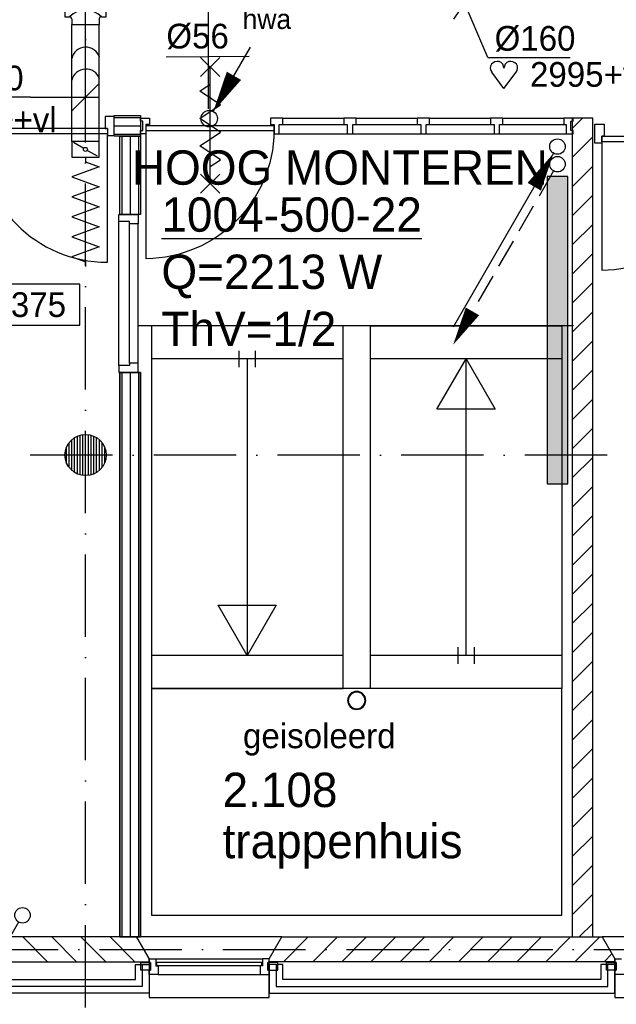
# Model space of a CAD drawing. Extents: x -1448 to 118900, y -195097 to 442500.
# Tile 62 of 103: x 73186 to 77529, y 372172 to 379343. Entities that reach past the tile are written whole.
import ezdxf
from ezdxf.enums import TextEntityAlignment as Align

# ---------------------------------------------------------------- set-up
doc = ezdxf.new("R2010")
doc.units = 0
doc.header["$LTSCALE"] = 100
for name, pattern in [('2322122', [47, 40, -7]), ('CENTER2', [11.25, 7.5, -1.25, 1.25, -1.25]), ('CENTER4', [5, 3.125, -0.625, 0.625, -0.625]), ('DASHDOT', [9, 6, -1.5, 0, -1.5]), ('LURETOUR', [6, 4, -2])]:
    doc.linetypes.add(name, pattern=pattern)
doc.layers.get('0').update_dxf_attribs({"linetype": 'CONTINUOUS'})
for name, color, linetype in [('AL$1----_ALGEMEEN', 7, 'CONTINUOUS'), ('AL$7----_STRAMIEN', 1, 'DASHDOT'), ('AL21----_BUITENWAND', 4, 'CONTINUOUS'), ('AL22----_BINNENWAND', 7, 'CONTINUOUS'), ('AL24----_TRAPPEN', 7, 'CONTINUOUS'), ('AL28----_KONSTRUKTIE', 3, 'CONTINUOUS'), ('AL31----_BUITENKOZ', 7, 'CONTINUOUS'), ('AL32----_BINNENKOZ', 7, 'CONTINUOUS'), ('AL32----_DRAAIRICHTING', 1, 'CONTINUOUS'), ('ALL-----_REFLIJNEN', 8, 'CONTINUOUS'), ('ALXA3---_VOLZWART', 14, 'CONTINUOUS'), ('ALXAA---_GEWBETON', 12, 'CONTINUOUS'), ('ALXAB---_PREFABBETON', 1, 'CONTINUOUS'), ('BOUW', 8, 'CONTINUOUS'), ('WI561---', 1, 'CONTINUOUS'), ('WL521---', 4, 'CONTINUOUS'), ('WL532---', 4, 'CONTINUOUS'), ('WL561---', 4, 'CONTINUOUS'), ('WL561---_AANVOER', 4, 'CONTINUOUS'), ('WL561---_RETOUR', 4, 'CONTINUOUS'), ('WL570---', 3, 'CONTINUOUS'), ('WL570---_HARTLIJN', 1, 'CONTINUOUS'), ('WL570---_RETOUR', 3, 'CONTINUOUS'), ('WM570---', 1, 'CONTINUOUS')]:
    doc.layers.add(name, color=color, linetype=linetype)
doc.styles.add('BURO-018', font='BUROFONT.shx', dxfattribs={"height": 180})
doc.styles.add('BURO-025', font='BUROFONT.shx', dxfattribs={"height": 250})

# ---------------------------------------------------------------- blocks, each defined once
blk = doc.blocks.new('LDV2108')
at = {"color": 0, "linetype": 'CONTINUOUS'}
for p, q in [((-0.25, -0.433), (-1.187, -2.057)), ((-1.562, -2.706), (-2.5, -4.33)), ((-2.875, -4.98), (-3.812, -6.603)), ((-4.187, -7.253), (-5.125, -8.877)), ((-5.5, -9.526), (-6.437, -11.15))]:
    blk.add_line(p, q, dxfattribs=at)
blk.add_lwpolyline([(-6.75, -11.691, 0, 1, 0), (-5.5, -9.526, 1, 1, 0)], format="xyseb", dxfattribs=at)
blk.add_circle((0, 0), 0.5, dxfattribs=at)
blk = doc.blocks.new('2322401')
at = {"color": 0, "linetype": 'CONTINUOUS'}
for p, q in [((-0.5, 0.5, 1), (-0.5, 0.5)), ((-0.5, 0.5, 1), (-0.5, -0.5, 1)), ((0.5, 0.5, 1), (-0.5, 0.5, 1)), ((0.5, 0.5), (-0.5, 0.5)), ((-0.5, 0.5), (-0.5, -0.5)), ((0.5, 0.5, 1), (0.5, 0.5)), ((0.5, -0.5, 1), (0.5, 0.5, 1)), ((0.5, -0.5), (0.5, 0.5)), ((-0.5, -0.5, 1), (-0.5, -0.5)), ((-0.5, -0.5, 1), (0.5, -0.5, 1)), ((-0.5, -0.5), (0.5, -0.5)), ((0.5, -0.5, 1), (0.5, -0.5))]:
    blk.add_line(p, q, dxfattribs=at)
blk = doc.blocks.new('LDV4107')
at = {"color": 0, "linetype": 'CONTINUOUS'}
blk.add_line((-0.25, -0.433), (-6.75, -11.691), dxfattribs=at)
blk.add_lwpolyline([(-0.25, -0.433, 0, 1, 0), (-1.5, -2.598, 1, 1, 0)], format="xyseb", dxfattribs=at)
blk.add_circle((0, 0), 0.5, dxfattribs=at)
blk = doc.blocks.new('CVHATCH1')
at = {"color": 0, "linetype": 'CONTINUOUS'}
blk.add_solid([(-0.5, -0.5), (0.5, -0.5), (-0.5, 0.5), (0.5, 0.5)], dxfattribs=at)
blk = doc.blocks.new('LU-ORND')
at = {"color": 0, "linetype": 'CONTINUOUS'}
for p, q in [((-3, 1.5), (-3, -1.5)), ((3, 1.5), (-3, 1.5)), ((3, -1.5), (3, 1.5)), ((-3, -1.5), (3, -1.5))]:
    blk.add_line(p, q, dxfattribs=at)
blk = doc.blocks.new('HART')
at = {"color": 1}
for q in [(-39.7, 52.4), (39.7, 52.4)]:
    blk.add_line((0, 0), q, dxfattribs=at)
for centre, start, end in [((-22.1, 65.7), 0, 217.1867), ((22.1, 65.7), 322.8133, 180)]:
    blk.add_arc(centre, 22.1, start, end, dxfattribs=at)
blk = doc.blocks.new('LDV3')
at = {"color": 0, "linetype": 'CONTINUOUS'}
for p, q in [((4.5, 7.794), (6.75, 11.691)), ((0.25, 0.433), (2.5, 4.33))]:
    blk.add_line(p, q, dxfattribs=at)
blk.add_lwpolyline([(0.25, 0.433, 0, 1, 0), (1.5, 2.598, 1, 1, 0)], format="xyseb", dxfattribs=at)
blk.add_circle((0, 0), 0.5, dxfattribs=at)
at = {"color": 0, "linetype": 'CONTINUOUS', "style": 'BURO-018'}
blk.add_attdef('LD_TEXT1', text='', height=1.8, dxfattribs=at).set_placement((3.5, 6.062), align=Align.MIDDLE)
blk = doc.blocks.new('CVRINFO2')
at = {"color": 0, "linetype": 'CONTINUOUS', "style": 'BURO-025'}
for tag, p in [('CV_TEXT125', (0, 0)), ('CV_TEXT225', (0, -4.167)), ('CV_TEXT325', (0, -8.333)), ('CV_TEXT425', (0, -12.5))]:
    blk.add_attdef(tag, p, '', height=2.5, dxfattribs=at)
blk = doc.blocks.new('LU-1D-F-C831A')
at = {"color": 0, "linetype": 'CONTINUOUS'}
for p, q in [((-364, 0), (-327.6, 100)), ((-327.6, 100), (-291.2, 0)), ((-218.4, 0), (-182, 100)), ((-182, 100), (-145.6, 0)), ((-72.8, 0), (-36.4, 100)), ((-36.4, 100), (0, 0)), ((72.8, 0), (109.2, 100)), ((109.2, 100), (145.6, 0)), ((218.4, 0), (254.8, 100)), ((254.8, 100), (291.2, 0)), ((-397.3, 0), (-364, 0)), ((-291.2, 0), (-254.8, -100)), ((-254.8, -100), (-218.4, 0)), ((-145.6, 0), (-109.2, -100)), ((-109.2, -100), (-72.8, 0)), ((0, 0), (36.4, -100)), ((36.4, -100), (72.8, 0)), ((145.6, 0), (182, -100)), ((182, -100), (218.4, 0)), ((291.2, 0), (327.6, -100)), ((327.6, -100), (364, 0)), ((364, 0), (397.3, 0))]:
    blk.add_line(p, q, dxfattribs=at)
blk = doc.blocks.new('LU-1D-KL1-C873')
at = {"color": 0, "linetype": 'CONTINUOUS'}
for p, q in [((-57.5, 100), (-57.5, -100)), ((57.5, 100), (-57.5, 100)), ((50.3, 87.5), (7.2, 12.5)), ((57.5, -100), (57.5, 100)), ((-7.2, -12.5), (-50.3, -87.5)), ((-57.5, -100), (57.5, -100))]:
    blk.add_line(p, q, dxfattribs=at)
blk.add_circle((0, 0), 14.4, dxfattribs=at)
blk = doc.blocks.new('LU-1D-K-C8')
at = {"color": 0, "linetype": 'CONTINUOUS'}
for p, q in [((-0.5, 100), (0.5, 100)), ((-0.5, -100), (0.5, -100))]:
    blk.add_line(p, q, dxfattribs=at)
at = {"layer": 'WL570---_HARTLIJN', "linetype": 'CENTER2'}
blk.add_line((-0.5, 0), (0.5, 0), dxfattribs=at)
blk = doc.blocks.new('*U184', base_point=(73274.6, 378778.7))
at = {"color": 0, "linetype": 'CONTINUOUS'}
for p, q in [((73274.9, 378679), (73474.3, 378878.4)), ((72974.6, 378778.7), (72334.6, 378778.7)), ((72974.6, 378778.7), (73474.6, 378778.7))]:
    blk.add_line(p, q, dxfattribs=at)
at = {"layer": 'WM570---', "linetype": 'CONTINUOUS', "style": 'BURO-018'}
blk.add_text('%%c200', height=180, dxfattribs=at).set_placement((72924.6, 378828.7), align=Align.RIGHT)
blk = doc.blocks.new('LU-1D-T-5A-C8C85A12C9D')
at = {"color": 0, "linetype": 'CONTINUOUS'}
for p, q in [((-100, 116), (-100, 157.3)), ((100, 157.3), (-100, 157.3)), ((100, 116), (100, 157.3)), ((-116, 100), (-150.3, 100)), ((-150.3, 100), (-150.3, -100)), ((150.3, 100), (116, 100)), ((150.3, -100), (150.3, 100)), ((-150.3, -100), (150.3, -100))]:
    blk.add_line(p, q, dxfattribs=at)
at = {"color": 0, "linetype": 'CONTINUOUS', "flags": 128}
for points in [[(-116, 100, 0.02182), (-114.2, 100.1, 0.037214), (-113.2, 100.2, 0.006436), (-111.1, 100.8, 0.02182), (-110.5, 101, 0.02182), (-109.2, 101.5, 0.02182), (-108, 102.1, 0.02182), (-106.8, 102.9, 0.02182), (-105.7, 103.7, 0.02182), (-104.7, 104.7, 0.02182), (-103.7, 105.7, 0.02182), (-102.9, 106.8, 0.02182), (-102.1, 108, 0.02182), (-101.5, 109.2, 0.02182), (-101, 110.5, 0.02182), (-100.8, 111.1, 0.006436), (-100.2, 113.2, 0.037214), (-100.1, 114.2, 0.02182), (-100, 116)], [(100, 116, 0.02182), (100.1, 114.2, 0.037214), (100.2, 113.2, 0.006436), (100.8, 111.1, 0.02182), (101, 110.5, 0.02182), (101.5, 109.2, 0.02182), (102.1, 108, 0.02182), (102.9, 106.8, 0.02182), (103.7, 105.7, 0.02182), (104.7, 104.7, 0.02182), (105.7, 103.7, 0.02182), (106.8, 102.9, 0.02182), (108, 102.1, 0.02182), (109.2, 101.5, 0.02182), (110.5, 101, 0.02182), (111.1, 100.8, 0.006436), (113.2, 100.2, 0.037214), (114.2, 100.1, 0.02182), (116, 100)]]:
    blk.add_lwpolyline(points, format="xyb", dxfattribs=at)
at = {"color": 0, "linetype": 'CONTINUOUS'}
blk.add_arc((0, 216), 164, 225, 315, dxfattribs=at)
at = {"layer": 'WL570---_HARTLIJN', "linetype": 'CENTER4'}
for p, q in [((0, 157.3), (0, 0)), ((-150.3, 0), (150.3, 0))]:
    blk.add_line(p, q, dxfattribs=at)
blk = doc.blocks.new('*U186', base_point=(76458.4, 379384.3))
at = {"color": 0, "linetype": 'CONTINUOUS'}
for p, q in [((76346.6, 379346.8), (76502.3, 379581.9)), ((76592.9, 379067.3), (76385.4, 379556.4)), ((76592.9, 379067.3), (77192.8, 379067.3))]:
    blk.add_line(p, q, dxfattribs=at)
at = {"layer": 'WM570---', "linetype": 'CONTINUOUS', "style": 'BURO-018'}
blk.add_text('%%c160', height=180, dxfattribs=at).set_placement((76642.9, 379117.3))

msp = doc.modelspace()

# ---------------------------------------------------------------- linework, layer by layer
at = {"color": 8, "linetype": 'CONTINUOUS'}
for points in [[(75704.8, 374385.7, 1), (75573.3, 374385.7, 1)], [(75700, 374385.7, 1), (75578.1, 374385.7, 1)]]:
    msp.add_lwpolyline(points, format="xyb", close=True, dxfattribs=at)
at = {"layer": 'AL$1----_ALGEMEEN', "color": 8}
msp.add_line((75737.7, 376432.7), (75737.7, 376432.7), dxfattribs=at)
at = {"layer": 'AL$7----_STRAMIEN', "color": 1}
for p, q in [((73665.4, 371249), (73665.4, 380077.3)), ((83762.6, 376172.7), (65664.7, 376172.7)), ((65664.7, 372572.7), (83762.6, 372572.7))]:
    msp.add_line(p, q, dxfattribs=at)
at = {"layer": 'AL21----_BUITENWAND', "color": 8}
for p, q in [((74028.4, 372352.7), (74028.4, 372462.7)), ((74028.4, 372462.7), (74128.4, 372462.7)), ((74128.4, 372462.7), (74128.4, 372252.7)), ((75002.4, 372462.7), (75002.4, 372252.7)), ((75102.4, 372462.7), (75002.4, 372462.7)), ((75102.4, 372352.7), (75102.4, 372462.7)), ((77517.4, 372462.7), (77417.4, 372462.7)), ((77417.4, 372462.7), (77417.4, 372352.7)), ((77517.4, 372252.7), (77517.4, 372462.7)), ((71713.4, 372352.7), (74028.4, 372352.7)), ((77417.4, 372352.7), (75102.4, 372352.7)), ((74128.4, 372252.7), (71613.4, 372252.7)), ((75002.4, 372252.7), (77517.4, 372252.7))]:
    msp.add_line(p, q, dxfattribs=at)
at = {"layer": 'AL22----_BINNENWAND', "color": 8}
for p, q in [((73915.4, 376774.4), (73915.4, 372662.7)), ((74065.4, 376774.4), (73915.4, 376774.4)), ((73915.4, 372662.7), (73915.4, 376774.4)), ((73915.4, 376774.4), (74065.4, 376774.4)), ((74065.4, 372662.7), (74065.4, 376774.4)), ((74065.4, 376774.4), (74065.4, 372662.7)), ((73915.4, 372662.7), (74065.4, 372662.7)), ((74065.4, 372662.7), (73915.4, 372662.7))]:
    msp.add_line(p, q, dxfattribs=at)
at = {"layer": 'AL22----_BINNENWAND', "color": 8, "linetype": 'CONTINUOUS'}
for p, q in [((73930.4, 376774.4), (73930.4, 372662.7)), ((73930.4, 376774.4), (73930.4, 372662.7)), ((74050.4, 376774.4), (74050.4, 372662.7)), ((74050.4, 376774.4), (74050.4, 372662.7))]:
    msp.add_line(p, q, dxfattribs=at)
at = {"layer": 'AL24----_TRAPPEN', "color": 8}
for p, q in [((74145.6, 377112.7), (74145.6, 374908.3)), ((75540.4, 377112.7), (74145.6, 377112.7)), ((75540.4, 375556.5), (75540.4, 377112.7)), ((75740.4, 374472.7), (75740.4, 377112.7)), ((75740.4, 377112.7), (77132.6, 377112.7)), ((77132.6, 377112.7), (77132.6, 374472.7)), ((75540.4, 376872.7), (74145.6, 376872.7)), ((74841.5, 376872.7), (74841.5, 374712.7)), ((77132.6, 376872.7), (75737.7, 376872.7)), ((76223.5, 376506.2), (76435.1, 376872.7)), ((76435.1, 374712.7), (76435.1, 376872.7)), ((76435.1, 376872.7), (76646.7, 376506.2)), ((76646.7, 376506.2), (76223.5, 376506.2)), ((75540.4, 374472.7), (75540.4, 375556.5)), ((74841.5, 374712.7), (74629.9, 375079.3)), ((74629.9, 375079.3), (75053.1, 375079.3)), ((75053.1, 375079.3), (74841.5, 374712.7)), ((74145.6, 374908.3), (74145.6, 374472.7)), ((75540.4, 374712.7), (74145.6, 374712.7)), ((77132.6, 374712.7), (75737.7, 374712.7)), ((74145.6, 374472.7), (74145.6, 372822.7)), ((77132.6, 374472.7), (74145.6, 374472.7)), ((74145.6, 374472.7), (75540.4, 374472.7)), ((75540.4, 374472.7), (74145.6, 374472.7)), ((77132.6, 374472.7), (75737.7, 374472.7)), ((77132.6, 374472.7), (75740.4, 374472.7)), ((77132.6, 372822.7), (77132.6, 374472.7)), ((74145.6, 372822.7), (77132.6, 372822.7))]:
    msp.add_line(p, q, dxfattribs=at)
at = {"layer": 'AL28----_KONSTRUKTIE', "color": 8}
for p, q in [((77358.4, 378626.7), (77208.4, 378626.7)), ((77208.4, 378626.7), (77208.4, 372662.7)), ((77358.4, 372662.7), (77358.4, 378626.7)), ((74035.5, 372662.7), (71705.8, 372662.7)), ((74127.9, 372502.7), (74035.5, 372662.7)), ((75002.9, 372502.7), (75095.3, 372662.7)), ((75095.3, 372662.7), (77425, 372662.7)), ((77208.4, 372662.7), (77358.4, 372662.7)), ((77425, 372662.7), (77517.4, 372502.7)), ((71613.4, 372482.7), (74127.9, 372482.7)), ((74127.9, 372482.7), (74127.9, 372502.7)), ((75002.9, 372482.7), (75002.9, 372502.7)), ((77517.4, 372482.7), (75002.9, 372482.7)), ((77517.4, 372502.7), (77517.4, 372482.7))]:
    msp.add_line(p, q, dxfattribs=at)
msp.add_circle((73665.6, 376172.7), 150, dxfattribs=at)
at = {"layer": 'AL31----_BUITENKOZ', "color": 8}
for p, q in [((75095.3, 372662.7), (74035.5, 372662.7)), ((74035.5, 372662.7), (74127.9, 372502.7)), ((75002.9, 372502.7), (75095.3, 372662.7)), ((78484.8, 372662.7), (77425, 372662.7)), ((77425, 372662.7), (77517.4, 372502.7)), ((74066.9, 372421.7), (74066.9, 372477.7)), ((74066.9, 372477.7), (74137.9, 372477.7)), ((74127.9, 372502.7), (74127.9, 372222.7)), ((74137.9, 372477.7), (74137.9, 372421.7)), ((74177.9, 372502.7), (74952.9, 372502.7)), ((74992.9, 372477.7), (74992.9, 372421.7)), ((75063.9, 372477.7), (74992.9, 372477.7)), ((75002.9, 372222.7), (75002.9, 372502.7)), ((75063.9, 372421.7), (75063.9, 372477.7)), ((77456.4, 372421.7), (77456.4, 372477.7)), ((77456.4, 372477.7), (77527.4, 372477.7)), ((77517.4, 372502.7), (77517.4, 372222.7)), ((77527.4, 372477.7), (77527.4, 372421.7)), ((74137.9, 372421.7), (74066.9, 372421.7)), ((74194.9, 372388.7), (74935.9, 372388.7)), ((74992.9, 372421.7), (75063.9, 372421.7)), ((77527.4, 372421.7), (77456.4, 372421.7)), ((74127.9, 372222.7), (75002.9, 372222.7)), ((77517.4, 372222.7), (78392.4, 372222.7))]:
    msp.add_line(p, q, dxfattribs=at)
at = {"layer": 'AL31----_BUITENKOZ', "color": 8, "linetype": 'CONTINUOUS'}
for p, q in [((74127.9, 372477.7), (74127.9, 372502.7)), ((74127.9, 372502.7), (74177.9, 372502.7)), ((74137.9, 372477.7), (74127.9, 372477.7)), ((74127.9, 372477.7), (74127.9, 372477.7)), ((74137.9, 372421.7), (74137.9, 372477.7)), ((74177.9, 372502.7), (74177.9, 372502.7)), ((74177.9, 372502.7), (74177.9, 372451.7)), ((74177.9, 372451.7), (74194.9, 372451.7)), ((74182.9, 372476.7), (74182.9, 372455.7)), ((74947.9, 372476.7), (74182.9, 372476.7)), ((74182.9, 372455.7), (74947.9, 372455.7)), ((74194.9, 372451.7), (74194.9, 372388.7)), ((74952.9, 372451.7), (74935.9, 372451.7)), ((74935.9, 372451.7), (74935.9, 372388.7)), ((74947.9, 372455.7), (74947.9, 372476.7)), ((74952.9, 372502.7), (74952.9, 372502.7)), ((74952.9, 372502.7), (74952.9, 372451.7)), ((75002.9, 372502.7), (74952.9, 372502.7)), ((74992.9, 372421.7), (74992.9, 372477.7)), ((74992.9, 372477.7), (75002.9, 372477.7)), ((75002.9, 372477.7), (75002.9, 372502.7)), ((75002.9, 372477.7), (75002.9, 372477.7)), ((77517.4, 372477.7), (77517.4, 372502.7)), ((77517.4, 372502.7), (77567.4, 372502.7)), ((77527.4, 372477.7), (77517.4, 372477.7)), ((77517.4, 372477.7), (77517.4, 372477.7)), ((77527.4, 372421.7), (77527.4, 372477.7)), ((74127.9, 372388.7), (74127.9, 372421.7)), ((74127.9, 372421.7), (74137.9, 372421.7)), ((74194.9, 372388.7), (74127.9, 372388.7)), ((74194.9, 372388.7), (74194.9, 372388.7)), ((74194.9, 372388.7), (74194.9, 372388.7)), ((74194.9, 372388.7), (74194.9, 372388.7)), ((74194.9, 372388.7), (74194.9, 372388.7)), ((74935.9, 372388.7), (74935.9, 372388.7)), ((74935.9, 372388.7), (74935.9, 372388.7)), ((74935.9, 372388.7), (74935.9, 372388.7)), ((74935.9, 372388.7), (74935.9, 372388.7)), ((74935.9, 372388.7), (75002.9, 372388.7)), ((75002.9, 372421.7), (74992.9, 372421.7)), ((75002.9, 372388.7), (75002.9, 372421.7)), ((77517.4, 372388.7), (77517.4, 372421.7)), ((77517.4, 372421.7), (77527.4, 372421.7)), ((77584.4, 372388.7), (77517.4, 372388.7))]:
    msp.add_line(p, q, dxfattribs=at)
at = {"layer": 'AL32----_BINNENKOZ', "color": 8}
for p, q in [((73824.4, 378551.2), (72890.4, 378551.2)), ((73824.4, 378511.2), (72890.4, 378511.2)), ((73908.4, 376824.4), (73908.4, 377874.4)), ((73984.4, 376841.4), (73984.4, 377857.4)), ((74047.4, 376841.4), (74047.4, 377857.4)), ((77217, 377112.7), (74047.6, 377112.7)), ((74783, 376812.7), (74783, 376932.7)), ((74903, 376812.7), (74903, 376932.7)), ((73984.4, 376824.4), (73908.4, 376824.4)), ((73908.4, 376824.4), (73908.4, 376774.4)), ((74047.4, 376841.4), (73984.4, 376841.4)), ((73984.4, 376841.4), (73984.4, 376824.4)), ((74047.4, 376774.4), (74047.4, 376841.4)), ((73908.4, 376774.4), (74047.4, 376774.4)), ((76376.6, 374652.7), (76376.6, 374772.7)), ((76496.6, 374652.7), (76496.6, 374772.7))]:
    msp.add_line(p, q, dxfattribs=at)
for points in [[(77440.4, 378494.2), (77423.4, 378494.2), (77423.4, 378443.2), (77373.4, 378443.2), (77373.4, 378582.2), (77440.4, 378582.2)], [(78357.4, 378494.2), (78357.4, 378454.2), (77423.4, 378454.2), (77423.4, 378494.2)]]:
    msp.add_lwpolyline(points, close=True, dxfattribs=at)
at = {"layer": 'AL32----_DRAAIRICHTING', "color": 8}
msp.add_lwpolyline([(77423.4, 378454.2), (77423.4, 377520.2, 0.414214), (78357.4, 378454.2, 0.414214)], format="xyb", dxfattribs=at)
msp.add_arc((73824.4, 378511.2), 934, 180, 270, dxfattribs=at)
at = {"layer": 'ALL-----_REFLIJNEN', "color": 8, "linetype": 'CONTINUOUS'}
for p, q in [((73874.4, 378639.2), (73807.4, 378639.2)), ((73807.4, 378639.2), (73807.4, 378551.2)), ((73874.4, 378644.7), (74064.9, 378644.7)), ((73874.4, 378494.7), (73874.4, 378644.7)), ((73874.4, 378500.2), (73874.4, 378639.2)), ((73874.4, 378629.7), (74064.9, 378629.7)), ((74064.9, 378644.7), (74064.9, 378494.7)), ((74064.9, 378603.7), (74064.9, 378626.7)), ((74064.9, 378626.7), (74131.9, 378626.7)), ((74131.9, 378626.7), (74131.9, 378579.7)), ((75101.9, 378626.7), (75011.9, 378626.7)), ((75011.9, 378626.7), (75011.9, 378579.7)), ((75101.9, 378579.7), (75101.9, 378626.7)), ((75101.9, 378626.7), (75545.9, 378626.7)), ((75635.9, 378626.7), (75545.9, 378626.7)), ((75545.9, 378626.7), (75545.9, 378579.7)), ((75635.9, 378626.7), (76079.9, 378626.7)), ((75635.9, 378579.7), (75635.9, 378626.7)), ((77214.9, 378626.7), (77147.9, 378626.7)), ((77147.9, 378626.7), (77147.9, 378579.7)), ((77208.4, 378551.2), (77283.9, 378626.7)), ((77214.9, 378603.7), (77214.9, 378626.7)), ((73807.4, 378551.2), (73824.4, 378551.2)), ((73824.4, 378551.2), (73824.4, 378500.2)), ((73874.4, 378569.7), (74064.9, 378569.7)), ((74081.9, 378603.7), (74064.9, 378603.7)), ((74081.9, 378536.7), (74081.9, 378603.7)), ((74131.9, 378579.7), (74104.9, 378579.7)), ((74104.9, 378579.7), (74104.9, 378512.7)), ((74106.9, 378532.7), (74106.9, 378573.7)), ((74106.9, 378573.7), (75036.9, 378573.7)), ((75011.9, 378579.7), (75038.9, 378579.7)), ((75036.9, 378573.7), (75036.9, 378532.7)), ((75038.9, 378579.7), (75038.9, 378512.7)), ((75074.9, 378512.7), (75074.9, 378579.7)), ((75074.9, 378579.7), (75101.9, 378579.7)), ((75101.9, 378579.7), (75545.9, 378579.7)), ((75545.9, 378579.7), (75570.9, 378579.7)), ((75570.9, 378579.7), (75570.9, 378512.7)), ((75610.9, 378512.7), (75610.9, 378579.7)), ((75610.9, 378579.7), (75635.9, 378579.7)), ((75635.9, 378579.7), (76079.9, 378579.7)), ((77147.9, 378579.7), (77164.9, 378579.7)), ((77164.9, 378579.7), (77164.9, 378512.7)), ((77197.9, 378536.7), (77197.9, 378603.7)), ((77197.9, 378603.7), (77214.9, 378603.7)), ((73824.4, 377577.2), (73824.4, 378511.2)), ((73824.4, 378500.2), (73874.4, 378500.2)), ((73874.4, 378509.7), (74064.9, 378509.7)), ((74064.9, 378494.7), (73874.4, 378494.7)), ((73915.4, 377924.4), (73915.4, 378494.7)), ((73915.4, 378494.7), (74065.4, 378494.7)), ((73930.4, 378494.7), (73930.4, 377924.4)), ((73990.4, 378494.7), (73990.4, 377924.4)), ((74050.4, 378494.7), (74050.4, 377924.4)), ((74064.9, 378512.7), (74064.9, 378536.7)), ((74064.9, 378536.7), (74081.9, 378536.7)), ((74104.9, 378512.7), (74064.9, 378512.7)), ((74065.4, 378494.7), (74065.4, 377924.4)), ((75036.9, 378532.7), (74106.9, 378532.7)), ((75038.9, 378512.7), (75074.9, 378512.7)), ((75074.9, 378512.7), (75570.9, 378512.7)), ((75570.9, 378512.7), (75610.9, 378512.7)), ((75608.9, 378512.7), (76104.9, 378512.7)), ((77164.9, 378512.7), (77214.9, 378512.7)), ((77214.9, 378536.7), (77197.9, 378536.7)), ((77214.9, 378512.7), (77214.9, 378536.7)), ((73908.4, 377924.4), (74047.4, 377924.4)), ((73908.4, 377874.4), (73908.4, 377924.4)), ((74065.4, 377924.4), (73915.4, 377924.4)), ((74047.4, 377924.4), (74047.4, 377857.4)), ((73984.4, 377874.4), (73908.4, 377874.4)), ((73984.4, 377857.4), (73984.4, 377874.4)), ((74047.4, 377857.4), (73984.4, 377857.4)), ((73990.4, 376774.4), (73990.4, 372662.7)), ((74078.4, 372462.7), (74078.4, 372302.7)), ((75052.4, 372462.7), (75052.4, 372302.7)), ((77467.4, 372302.7), (77467.4, 372462.7)), ((74078.4, 372302.7), (71663.4, 372302.7)), ((75052.4, 372302.7), (77467.4, 372302.7))]:
    msp.add_line(p, q, dxfattribs=at)
for points in [[(74641.9, 378928.7), (74501.9, 379068.7)], [(74501.9, 378928.7), (74641.9, 379068.7)], [(74571.9, 378148.7), (74571.9, 378998.7)], [(74571.9, 378673.7), (74646.9, 378723.7), (74496.9, 378823.7), (74571.9, 378873.7)], [(74571.9, 378473.7), (74646.9, 378523.7), (74496.9, 378623.7), (74571.9, 378673.7)], [(76169.9, 378626.7), (76613.9, 378626.7)], [(76703.9, 378626.7), (77147.9, 378626.7)], [(76169.9, 378579.7), (76613.9, 378579.7)], [(76703.9, 378579.7), (77147.9, 378579.7)], [(74571.9, 378273.7), (74646.9, 378323.7), (74496.9, 378423.7), (74571.9, 378473.7)], [(76142.9, 378512.7), (76638.9, 378512.7)], [(76678.9, 378512.7), (77180.9, 378512.7)], [(74641.9, 378078.7), (74501.9, 378218.7)], [(74501.9, 378078.7), (74641.9, 378218.7)]]:
    msp.add_lwpolyline(points, dxfattribs=at)
for points in [[(76169.9, 378626.7), (76079.9, 378626.7), (76079.9, 378579.7), (76104.9, 378579.7), (76104.9, 378512.7), (76144.9, 378512.7), (76144.9, 378579.7), (76169.9, 378579.7)], [(76703.9, 378626.7), (76613.9, 378626.7), (76613.9, 378579.7), (76638.9, 378579.7), (76638.9, 378512.7), (76678.9, 378512.7), (76678.9, 378579.7), (76703.9, 378579.7)]]:
    msp.add_lwpolyline(points, close=True, dxfattribs=at)
msp.add_lwpolyline([(75036.9, 378532.7, -0.408724), (74106.9, 377602.7), (74106.9, 378532.7)], format="xyb", dxfattribs=at)
at = {"layer": 'ALXA3---_VOLZWART', "color": 8}
for p, q in [((74078.4, 372462.7), (74078.4, 372302.7)), ((75052.4, 372462.7), (75052.4, 372302.7)), ((77467.4, 372302.7), (77467.4, 372462.7)), ((74078.4, 372302.7), (71663.4, 372302.7)), ((75052.4, 372302.7), (77467.4, 372302.7))]:
    msp.add_line(p, q, dxfattribs=at)
at = {"layer": 'ALXAA---_GEWBETON', "color": 8}
for p, q in [((73625.6, 376028.2), (73625.6, 376317.3)), ((73645.6, 376024.1), (73645.6, 376321.4)), ((73665.6, 376022.7), (73665.6, 376322.7)), ((73685.6, 376024.1), (73685.6, 376321.4)), ((73705.6, 376028.2), (73705.6, 376317.3)), ((73545.6, 376082.7), (73545.6, 376262.7)), ((73565.6, 376060.9), (73565.6, 376284.5)), ((73585.6, 376045.8), (73585.6, 376299.6)), ((73605.6, 376035.3), (73605.6, 376310.2)), ((73725.6, 376035.3), (73725.6, 376310.2)), ((73745.6, 376045.8), (73745.6, 376299.6)), ((73765.6, 376060.9), (73765.6, 376284.5)), ((73785.6, 376082.7), (73785.6, 376262.7)), ((73525.6, 376118.9), (73525.6, 376226.6)), ((73805.6, 376118.9), (73805.6, 376226.6))]:
    msp.add_line(p, q, dxfattribs=at)
at = {"layer": 'ALXAB---_PREFABBETON', "color": 8}
for p, q in [((77208.4, 378339.1), (77358.4, 378489.1)), ((77208.4, 378127), (77358.4, 378277)), ((77208.4, 377914.8), (77358.4, 378064.8)), ((77208.4, 377702.7), (77358.4, 377852.7)), ((77208.4, 377490.6), (77358.4, 377640.6)), ((77208.4, 377278.4), (77358.4, 377428.4)), ((77208.4, 377066.3), (77358.4, 377216.3)), ((77208.4, 376854.2), (77358.4, 377004.2)), ((77208.4, 376642), (77358.4, 376792)), ((77208.4, 376429.9), (77358.4, 376579.9)), ((77208.4, 376217.8), (77358.4, 376367.8)), ((77208.4, 376005.6), (77358.4, 376155.6)), ((77208.4, 375793.5), (77358.4, 375943.5)), ((77208.4, 375581.4), (77358.4, 375731.4)), ((77208.4, 375369.3), (77358.4, 375519.3)), ((77208.4, 375157.1), (77358.4, 375307.1)), ((77208.4, 374945), (77358.4, 375095)), ((77208.4, 374732.9), (77358.4, 374882.9)), ((77208.4, 374520.7), (77358.4, 374670.7)), ((77208.4, 374308.6), (77358.4, 374458.6)), ((77208.4, 374096.5), (77358.4, 374246.5)), ((77208.4, 373884.3), (77358.4, 374034.3)), ((77208.4, 373672.2), (77358.4, 373822.2)), ((77208.4, 373460.1), (77358.4, 373610.1)), ((77208.4, 373247.9), (77358.4, 373397.9)), ((77208.4, 373035.8), (77358.4, 373185.8)), ((77208.4, 372823.7), (77358.4, 372973.7)), ((77259.6, 372662.7), (77358.4, 372761.5)), ((73207.7, 372662.7), (73387.7, 372482.7)), ((73419.9, 372662.7), (73599.9, 372482.7)), ((73632, 372662.7), (73812, 372482.7)), ((73844.1, 372662.7), (74024.1, 372482.7)), ((75286.7, 372662.7), (75106.7, 372482.7)), ((75498.8, 372662.7), (75318.8, 372482.7)), ((75710.9, 372662.7), (75530.9, 372482.7)), ((75923.1, 372662.7), (75743.1, 372482.7)), ((76135.2, 372662.7), (75955.2, 372482.7)), ((76347.3, 372662.7), (76167.3, 372482.7)), ((76559.5, 372662.7), (76379.5, 372482.7)), ((76771.6, 372662.7), (76591.6, 372482.7)), ((76983.7, 372662.7), (76803.7, 372482.7)), ((77195.8, 372662.7), (77015.8, 372482.7)), ((77408, 372662.7), (77228, 372482.7)), ((77496.4, 372539), (77440.1, 372482.7))]:
    msp.add_line(p, q, dxfattribs=at)
at = {"layer": 'WL521---', "linetype": '2322122'}
msp.add_line((74560.9, 378693.2), (74560.9, 379887.9), dxfattribs=at)
at = {"layer": 'WL532---', "color": 1}
msp.add_line((74252.8, 379073.7), (74857.1, 379076.6), dxfattribs=at)
at = {"layer": 'WL570---'}
for centre in [(73667.3, 379037.3), (73667.3, 378878.9)]:
    msp.add_arc(centre, 105.2, 18.93343, 167.2517, dxfattribs=at)

# ---------------------------------------------------------------- block references
at = {"layer": 'WI561---'}
ref = msp.add_blockref('CVRINFO2', (74217.6, 377799), dxfattribs=dict(at, xscale=100, yscale=100, zscale=100))
ref.add_attrib('CV_TEXT125', '%%u1004-500-22', (74217.6, 377799), dxfattribs={"layer": '0', "color": 2, "linetype": 'CONTINUOUS', "height": 250, "style": 'BURO-025'})
ref.add_attrib('CV_TEXT225', 'Q=2213 W', (74217.6, 377382.3), dxfattribs={"layer": '0', "color": 2, "linetype": 'CONTINUOUS', "height": 250, "style": 'BURO-025'})
ref.add_attrib('CV_TEXT325', 'ThV=1/2', (74217.6, 376965.6), dxfattribs={"layer": '0', "color": 2, "linetype": 'CONTINUOUS', "height": 250, "style": 'BURO-025'})
at = {"layer": 'WL521---', "color": 2}
ref = msp.add_blockref('LDV3', (74565.4, 378622.7), dxfattribs=dict(at, xscale=120, yscale=120, zscale=120))
ref.add_attrib('LD_TEXT1', 'hwa', dxfattribs={"layer": '0', "color": 1, "linetype": 'CONTINUOUS', "height": 144, "style": 'BURO-018'}).set_placement((74985.4, 379350.2), align=Align.MIDDLE)
at = {"layer": 'WL561---', "xscale": 2240, "yscale": 150}
for name, zscale, rotation in [('2322401', 400, 90.00000000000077), ('CVHATCH1', 2240, 90.00000000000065)]:
    msp.add_blockref(name, (77100.8, 377082.2), dxfattribs=dict(at, zscale=zscale, rotation=rotation))
at = {"layer": 'WL561---_AANVOER', "color": 2, "xscale": 112.5, "yscale": 112.5, "zscale": 112.5}
msp.add_blockref('LDV4107', (77100.5, 378419), dxfattribs=at)
at = {"layer": 'WL561---_RETOUR', "color": 2, "xscale": 112.5, "yscale": 112.5, "zscale": 112.5}
for p in [(77100.5, 378290.5), (73206.1, 372820.6)]:
    msp.add_blockref('LDV2108', p, dxfattribs=at)
at = {"layer": 'WL570---_RETOUR', "linetype": 'LURETOUR'}
for name, p, rotation in [('LU-1D-T-5A-C8C85A12C9D', (73664.2, 379464.3), 180), ('LU-1D-F-C831A', (73664.2, 377943.9), 270)]:
    msp.add_blockref(name, p, dxfattribs=dict(at, rotation=rotation))
at = {"layer": 'WL570---_RETOUR', "linetype": 'LURETOUR', "xscale": 850.825304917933, "rotation": 90}
msp.add_blockref('LU-1D-K-C8', (73664.2, 378881.6), dxfattribs=at)
at = {"layer": 'WL570---_RETOUR', "linetype": 'CONTINUOUS', "rotation": 270}
msp.add_blockref('LU-1D-KL1-C873', (73664.2, 378398.7), dxfattribs=at)
at = {"layer": 'WM570---', "linetype": 'LURETOUR'}
for name, p in [('*U186', (76458.4, 379384.3)), ('*U184', (73564.2, 378778.7))]:
    msp.add_blockref(name, p, dxfattribs=at)
at = {"layer": 'WM570---', "xscale": 2.25, "yscale": 2.25, "zscale": 2.25}
msp.add_blockref('HART', (76711.3, 378842.3), dxfattribs=at)
at = {"layer": 'WM570---'}
ref = msp.add_blockref('LU-ORND', (73322.5, 377268.2), dxfattribs=dict(at, xscale=100, yscale=100, zscale=100))
ref.add_attrib('LU_TEXT1', '375', dxfattribs={"layer": '0', "color": 1, "linetype": 'CONTINUOUS', "height": 180, "style": 'BURO-018'}).set_placement((73322.5, 377268.2), align=Align.MIDDLE)

# ---------------------------------------------------------------- texts
at = {"layer": 'BOUW', "color": 2, "style": 'BURO-025'}
msp.add_text('HOOG MONTEREN', height=250, dxfattribs=at).set_placement((74002.7, 378141.3))
at = {"layer": 'BOUW', "color": 1, "style": 'BURO-018'}
msp.add_text('geisoleerd', height=180, dxfattribs=at).set_placement((74811.4, 374037.6))
at = {"layer": 'BOUW', "style": 'BURO-025'}
for s, p in [('2.108', (74662.4, 373609.1)), ('trappenhuis', (74662.4, 373236.1))]:
    msp.add_text(s, height=250, dxfattribs=at).set_placement(p)
at = {"layer": 'WL532---', "color": 1, "style": 'BURO-018'}
msp.add_text('%%c56', height=180, dxfattribs=at).set_placement((74253.4, 379133.6))
at = {"layer": 'WM570---', "color": 1, "style": 'BURO-018'}
for s, p in [('2995+vl', (76900.7, 378854.6)), ('3080+vl', (72605.4, 378523.8))]:
    msp.add_text(s, height=180, dxfattribs=at).set_placement(p)

doc.saveas('drawing.dxf')
